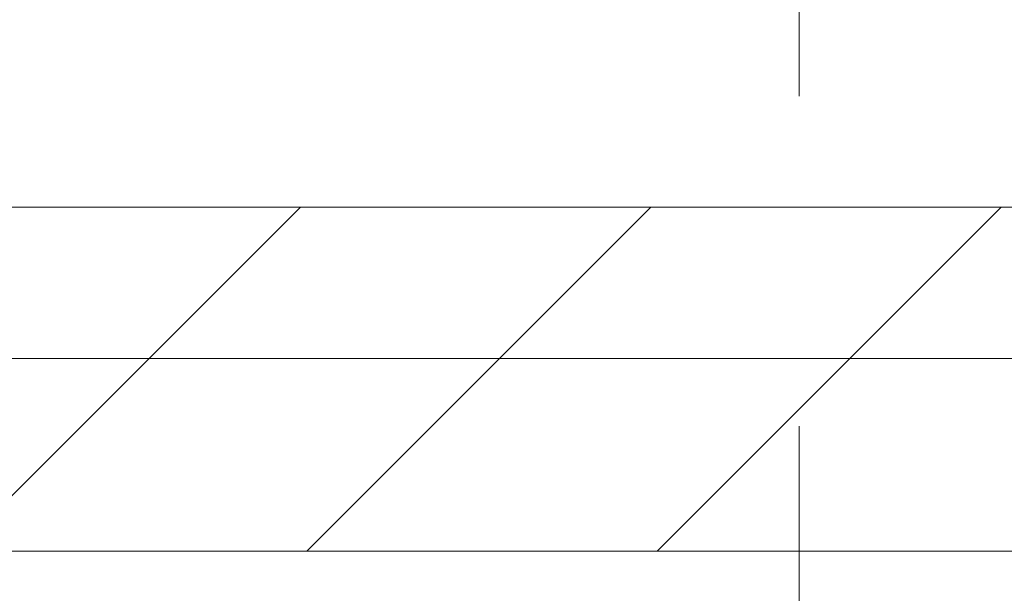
# Model space of a CAD drawing. Header units: millimetres. Extents: x 204754 to 495640, y -178579 to -98814.
# Tile 80 of 179: x 266991 to 267348, y -131050 to -130841. Entities that reach past the tile are written whole.
import ezdxf

# ---------------------------------------------------------------- set-up
doc = ezdxf.new("R2010")
doc.units = ezdxf.units.MM
doc.header["$MEASUREMENT"] = 0
doc.linetypes.add('Przerywana', pattern=[240, 120, -120])
doc.layers.get('0').update_dxf_attribs({"color": 252, "lineweight": 5})
for name, color, linetype, lineweight in [('840-G Znaczniki ogólne_Nr_pióra__3', 252, 'Continuous', 5), ('Nowe_! NAZWY POM_Nr_pióra__19', 252, 'Continuous', 5), ('Nowe_220-A Ściany', 252, 'Continuous', 5), ('Nowe_220-A Ściany_Nr_pióra__93', 252, 'Continuous', 5)]:
    doc.layers.add(name, color=color, linetype=linetype, lineweight=lineweight)

# ---------------------------------------------------------------- blocks, each defined once
blk = doc.blocks.new('podkład 20251118')
at = {"layer": '840-G Znaczniki ogólne_Nr_pióra__3', "color": 252, "linetype": 'Przerywana', "lineweight": 5}
blk.add_line((267273.73, -121149.13), (267273.73, -142839.1), dxfattribs=at)
at = {"layer": 'Nowe_! NAZWY POM_Nr_pióra__19', "color": 252, "linetype": 'Continuous', "lineweight": 5}
for p, q in [((266173.73, -130909.52), (269281.28, -130909.52)), ((267773.73, -130964.52), (266173.73, -130964.52))]:
    blk.add_line(p, q, dxfattribs=at)
at = {"layer": 'Nowe_220-A Ściany', "color": 252, "linetype": 'Continuous', "lineweight": 5}
for p, q in [((266967.59, -131034.52), (267092.59, -130909.52)), ((267094.87, -131034.52), (267219.87, -130909.52)), ((267222.15, -131034.52), (267347.15, -130909.52))]:
    blk.add_line(p, q, dxfattribs=at)
at = {"layer": 'Nowe_220-A Ściany_Nr_pióra__93', "color": 252, "linetype": 'Continuous', "lineweight": 5}
for p, q in [((267490.72, -130909.52), (266173.73, -130909.52)), ((266173.73, -131034.52), (267490.72, -131034.52))]:
    blk.add_line(p, q, dxfattribs=at)

msp = doc.modelspace()

# ---------------------------------------------------------------- block references
msp.add_blockref('podkład 20251118', (0, 0))

doc.saveas('drawing.dxf')
